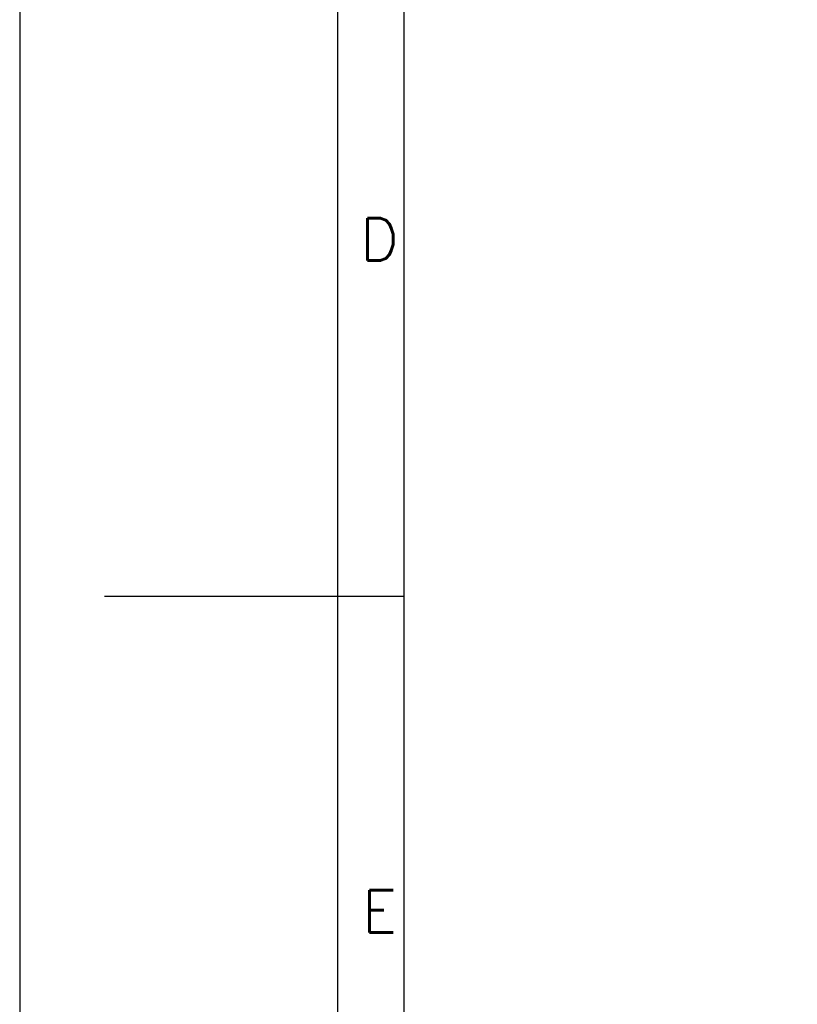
# Model space of a CAD drawing. Header units: millimetres. Extents: x 472 to 1299, y 510 to 798.
# Tile 36 of 69: x 888 to 947, y 580 to 654. Entities that reach past the tile are written whole.
import ezdxf
from ezdxf.enums import TextEntityAlignment as Align

# ---------------------------------------------------------------- set-up
doc = ezdxf.new("R2010")
doc.units = ezdxf.units.MM
doc.header["$LTSCALE"] = 4
doc.layers.add('Ramka', color=7, linetype='Continuous')
doc.styles.add('ADESK1', font='romans', dxfattribs={"bigfont": 'bigfont'})
doc.styles.add('ROMAND', font='romand')

# ---------------------------------------------------------------- blocks, each defined once
blk = doc.blocks.new('A3-grafiko')
at = {"color": 5, "linetype": 'Continuous'}
for p, q in [((24, 0), (24, 287)), ((29, 36.601), (29, 282))]:
    blk.add_line(p, q, dxfattribs=at)
at = {"color": 5}
for p, q in [((24, 100), (6.397, 100)), ((15.998, 100), (10.664, 100)), ((29, 100), (24, 100))]:
    blk.add_line(p, q, dxfattribs=at)
at = {"color": 5, "linetype": 'Continuous'}
blk.add_lwpolyline([(0, 0), (410, 0), (410, 287), (0, 287)], close=True, dxfattribs=at)
at = {"color": 5, "style": 'ADESK1'}
for s, p in [('D', (27.144, 125.338)), ('E', (27.144, 74.662))]:
    blk.add_text(s, height=3.201, dxfattribs=at).set_placement(p, align=Align.CENTER)
at = {"color": 250, "style": 'ROMAND', "width": 0.9}
for tag, p, height in [('OPRACOWAŁ', (37.102, 33.56), 2), ('BRANŻA', (290.245, 33.04), 2.243), ('DATA1', (83.569, 32.976), 2), ('ZMIANA1', (109.377, 33.461), 2), ('ZMIANA2', (155.377, 33.461), 2), ('ZMIANA3', (201.377, 33.461), 2), ('RODZAJ_DOK', (249.47, 33.04), 2.243), ('NAZWA_ZAKŁADU', (375.799, 32.733), 2.243), ('OZN_DOK1', (326.144, 32.248), 2.243), ('SPRAWDZIŁ', (37.102, 29.56), 2), ('ZM1_WPROW', (104.855, 29.7), 2), ('DATA', (136.056, 29.294), 2), ('ZM2_WPROW', (150.855, 29.7), 2), ('DATA', (182.056, 29.294), 2), ('ZM3_WPROW', (196.855, 29.7), 2), ('DATA', (228.056, 29.294), 2), ('DATA2', (83.569, 28.976), 2), ('OZN_DOK2', (326.144, 28.407), 2.243), ('NAZWA_OBIEKTU', (375.799, 28.314), 2.243), ('ZATWIERDZIŁ', (37.102, 25.56), 2), ('ZM1_ZATW', (104.855, 25.7), 2), ('ZM2_ZATW', (150.855, 25.7), 2), ('ZM3_ZATW', (196.855, 25.7), 2), ('DATA3', (83.569, 24.976), 2), ('DATA', (136.056, 25.294), 2), ('DATA', (182.056, 25.294), 2), ('DATA', (228.056, 25.294), 2), ('NAZWA_PRAC', (337.117, 22.562), 2.243), ('OPIS_ZM_1', (98.413, 19.262), 1.5), ('OPIS_ZM_2', (144.413, 19.262), 1.5), ('OPIS_ZM_3', (190.413, 19.262), 1.5), ('OPIS_ZM_1', (98.413, 16.762), 1.5), ('OPIS_ZM_2', (144.413, 16.762), 1.5), ('OPIS_ZM_3', (190.413, 16.762), 1.5), ('144', (401.641, 15.998), 2.243), ('1:1', (368.283, 15.073), 2.243), ('1', (392.026, 15.36), 2.243), ('OPIS_ZM_1', (98.413, 14.262), 1.5), ('OPIS_ZM_2', (144.413, 14.262), 1.5), ('OPIS_ZM_3', (190.413, 14.262), 1.5), ('00', (381.556, 12.667), 2.243), ('A3', (368.283, 6.918), 2.243), ('APLIKACJA', (392.026, 7.205), 2)]:
    blk.add_attdef(tag, p, '', height=height, dxfattribs=at)
at = {"color": 1, "style": 'ROMAND'}
for tag, p, height, width in [('TYTUL_1', (249.411, 28.343), 2.243, 0.9), ('TYTUL_2', (249.411, 25.217), 2.243, 0.9), ('TYTUL_3', (249.411, 22.185), 2.243, 0.9), ('PLIK', (37.723, 6.22), 1.8, 0.8)]:
    blk.add_attdef(tag, p, '', height=height, dxfattribs=dict(at, width=width))
blk.add_attdef('NUMER_RYS', text='', height=2.345, dxfattribs=at).set_placement((403.569, 22.948), align=Align.RIGHT)
at = {"color": 250, "style": 'ROMAND', "width": 0.9, "flags": 2}
for tag, p in [('ZAMAWIAJĄCY', (36.801, 20.951)), ('NR_UMOWY', (36.801, 15.674)), ('NAZWA_PROJEKTU', (36.801, 10.726))]:
    blk.add_attdef(tag, p, '', height=2.243, dxfattribs=at)
at = {"color": 1, "style": 'ROMAND', "width": 0.9}
blk.add_attdef('NR_DOK', text='', height=2.548, dxfattribs=at).set_placement((341.162, 12.857), align=Align.CENTER)

msp = doc.modelspace()

# ---------------------------------------------------------------- block references
at = {"layer": 'Ramka'}
msp.add_blockref('A3-grafiko', (888.381, 510.706), dxfattribs=at)

doc.saveas('drawing.dxf')
